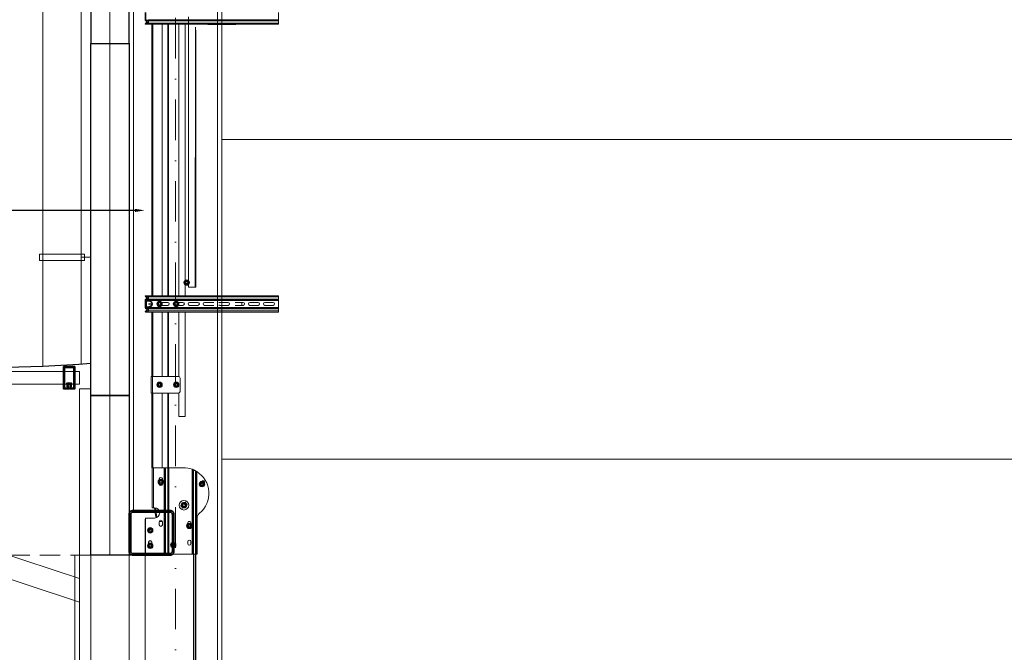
# Model space of a CAD drawing. Header units: millimetres. Extents: x 16720 to 74016, y 25810 to 81213.
# Tile 174 of 256: x 32298 to 32606, y 42522 to 42720. Entities that reach past the tile are written whole.
import ezdxf
from ezdxf import colors
from ezdxf.entities.mleader import LeaderData, LeaderLine
from ezdxf.math import Vec2, Vec3

# ---------------------------------------------------------------- set-up
doc = ezdxf.new("R2010")
doc.units = ezdxf.units.MM
doc.linetypes.add('DASHDOTX2', pattern=[50.8, 25.4, -12.7, 0, -12.7])
doc.linetypes.add('DASHED2', pattern=[9.525, 6.35, -3.175])
for name, color, linetype, lineweight in [('1', 7, 'Continuous', 9), ('_CIENKIE', 35, 'Continuous', 5), ('_IZOLACJA TERM.', 94, 'BATTING', 9), ('_OPISY', 110, 'Continuous', 9), ('_OŚ', 165, 'DASHDOTX2', 9), ('_PŁYTA WARSTWOWA', 70, 'Continuous', 25), ('_STAL', 113, 'Continuous', 35), ('_STAL WIDOK', 113, 'Continuous', 9), ('_STOLARKA', 150, 'Continuous', 18), ('_WIDOKOWE', 252, 'Continuous', 9), ('_WYMIAR', 151, 'Continuous', 9), ('_WYPOSAŻENIE', 157, 'Continuous', 5), ('_ŚREDNIE', 90, 'Continuous', 25)]:
    doc.layers.add(name, color=color, linetype=linetype, lineweight=lineweight)
doc.styles.add('ROMANS', font='romans.shx', dxfattribs={"width": 0.8, "height": 17})
doc.styles.add('ROMANS 50', font='romans.shx', dxfattribs={"width": 0.7, "height": 10})
doc.linetypes.add('BATTING', pattern='A,0.00254,-2.54,[134,ltypeshp.shx,S=2.54,R=0,X=-2.54,Y=0],-5.08,[134,ltypeshp.shx,S=2.54,R=180,X=2.54,Y=0],-2.54', length=10.16254)
doc.dimstyles.new('DOM w 50', dxfattribs={"dimscale": 3, "dimtxt": 10, "dimasz": 0.3, "dimexe": 1.25, "dimexo": 2, "dimgap": 1, "dimtad": 1, "dimdec": 0, "dimtxsty": 'ROMANS 50', "dimblk1": 'wymgreg', "dimblk2": 'wymgregII', "dimsah": 1, "dimcen": 2.5, "dimdle": 1, "dimse1": 1, "dimse2": 1, "dimclre": 254, "dimadec": 0, "dimazin": 0, "dimtfac": 1, "dimtdec": 0, "dimtix": 1, "dimtmove": 1, "dimatfit": 3, "dimfxl": 1.25, "dimarcsym": 0})

# ---------------------------------------------------------------- blocks, each defined once
blk = doc.blocks.new('brama bokiem')
at = {"layer": '_STOLARKA'}
blk.add_lwpolyline([(0, -5), (0, 0), (-280, 0), (-280, -5)], close=True, dxfattribs=at)
at = {"layer": '_WYPOSAŻENIE'}
for p, q in [((-447.49, -5), (-449.72, -5)), ((-449.72, -5.2), (-447.49, -5.2)), ((-447.34, -5.27), (-447.09, -5.55)), ((-447.34, -46.7), (-447.34, -5.92)), ((-446.94, -5.42), (-447.19, -5.13)), ((-447.1, -5.54), (-447.1, -5.54)), ((-447.09, -6.05), (-447.09, -46.7)), ((-447.09, -6.05), (-446.42, -6.05)), ((-446.2, -5), (-446.57, -5.42)), ((-446.57, -5.42), (-446.57, -5.42)), ((-446.42, -5.55), (-446.05, -5.14)), ((-446.42, -6.05), (-446.42, -5.98)), ((-446.42, -46.7), (-446.42, -6.05)), ((-446.05, -5.14), (-446.2, -5)), ((-446.06, -5.79), (-446.05, -5.87)), ((-446.05, -5.75), (-446.05, -5.79)), ((-446.05, -5.87), (-446.05, -46.7)), ((-361.16, -5.75), (-361.15, -5.79)), ((-361.01, -5), (-361.15, -5.14)), ((-361.15, -5.14), (-360.79, -5.55)), ((-361.15, -5.79), (-361.15, -46.7)), ((-360.64, -5.42), (-361.01, -5)), ((-360.79, -5.98), (-360.79, -6.05)), ((-360.79, -6.05), (-360.79, -46.7)), ((-360.79, -6.05), (-360.12, -6.05)), ((-360.02, -5.13), (-360.27, -5.42)), ((-360.12, -5.55), (-359.87, -5.27)), ((-360.12, -46.7), (-360.12, -6.05)), ((-360.11, -5.54), (-360.11, -5.54)), ((-359.87, -5.92), (-359.87, -46.7)), ((-357.49, -5), (-359.72, -5)), ((-359.72, -5.2), (-357.49, -5.2)), ((-359.54, -5.32), (-359.54, -5.2)), ((-359.54, -5.32), (-357.66, -5.32)), ((-359.53, -5.33), (-359.54, -5.32)), ((-359.53, -5.33), (-357.68, -5.33)), ((-359.35, -5.42), (-359.32, -5.42)), ((-359.32, -5.42), (-359.02, -5.42)), ((-359.02, -5.42), (-358.98, -5.42)), ((-358.98, -5.42), (-358.98, -5.42)), ((-358.98, -5.42), (-358.9, -5.42)), ((-358.9, -5.42), (-358.3, -5.42)), ((-358.65, -7.14), (-358.65, -6.02)), ((-358.55, -6.02), (-358.55, -7.14)), ((-358.3, -5.42), (-358.23, -5.42)), ((-358.23, -5.42), (-358.23, -5.42)), ((-358.23, -5.42), (-358.19, -5.42)), ((-358.19, -5.42), (-357.89, -5.42)), ((-357.89, -5.42), (-357.85, -5.42)), ((-357.66, -5.32), (-357.68, -5.33)), ((-357.66, -5.2), (-357.66, -5.32)), ((-357.34, -5.27), (-357.09, -5.55)), ((-357.34, -46.7), (-357.34, -5.92)), ((-356.94, -5.42), (-357.19, -5.13)), ((-357.1, -5.54), (-357.1, -5.54)), ((-357.09, -6.05), (-357.09, -46.7)), ((-357.09, -6.05), (-356.42, -6.05)), ((-356.2, -5), (-356.57, -5.42)), ((-356.57, -5.42), (-356.57, -5.42)), ((-356.42, -5.55), (-356.05, -5.14)), ((-356.42, -6.05), (-356.42, -5.98)), ((-356.42, -46.7), (-356.42, -6.05)), ((-356.05, -5.14), (-356.2, -5)), ((-356.06, -5.79), (-356.05, -5.87)), ((-356.05, -5.75), (-356.05, -5.79)), ((-356.05, -5.87), (-356.05, -46.7)), ((-291.65, -5.27), (-291.65, -7.95)), ((-280.55, -5.07), (-291.45, -5.07)), ((-291.25, -5), (-291.11, -5)), ((-291.25, -5.07), (-291.25, -5)), ((-291.11, -5), (-290.55, -5)), ((-291.11, -5.07), (-291.11, -5)), ((-280.25, -5), (-290.55, -5)), ((-290.55, -5.07), (-290.55, -5)), ((-288.36, -6.27), (-288.18, -5.95)), ((-288.18, -5.95), (-287.8, -5.95)), ((-287.8, -5.95), (-287.43, -5.95)), ((-287.43, -5.95), (-287.24, -6.27)), ((-284.1, -6.1), (-283.64, -6.1)), ((-283.51, -6.27), (-283.33, -5.95)), ((-283.33, -5.95), (-282.95, -5.95)), ((-282.95, -5.95), (-282.58, -5.95)), ((-282.58, -5.95), (-282.39, -6.27)), ((-280.35, -5.27), (-280.35, -10.97)), ((-280, -5), (-280.25, -5)), ((-447.59, -6.2), (-447.49, -6.2)), ((-447.49, -6.2), (-447.49, -46.7)), ((-361.18, -7.1), (-446.08, -7.1)), ((-446.08, -7.4), (-361.18, -7.4)), ((-359.72, -6.2), (-359.62, -6.2)), ((-359.72, -46.7), (-359.72, -6.2)), ((-359.62, -6.2), (-359.43, -6.17)), ((-359.36, -9.5), (-359.17, -9.17)), ((-359.17, -9.17), (-358.98, -8.85)), ((-358.98, -8.85), (-358.6, -8.85)), ((-358.42, -8.9), (-358.84, -8.9)), ((-358.55, -7.14), (-358.65, -7.14)), ((-358.65, -7.14), (-358.65, -7.28)), ((-358.65, -7.28), (-358.55, -7.28)), ((-358.6, -8.85), (-358.23, -8.85)), ((-358.55, -7.14), (-358.55, -7.28)), ((-358.23, -8.85), (-358.04, -9.17)), ((-358.04, -9.17), (-357.85, -9.5)), ((-357.78, -6.17), (-357.59, -6.2)), ((-357.59, -6.2), (-357.49, -6.2)), ((-357.49, -6.2), (-357.49, -46.7)), ((-335.91, -7.1), (-356.08, -7.1)), ((-356.08, -7.4), (-335.91, -7.4)), ((-335.91, -6.9), (-335.91, -7.25)), ((-330.71, -6.9), (-335.91, -6.9)), ((-335.91, -7.25), (-335.91, -15.4)), ((-330.71, -7.25), (-335.91, -7.25)), ((-334.06, -9.5), (-333.87, -9.17)), ((-333.87, -9.17), (-333.68, -8.85)), ((-333.68, -8.85), (-333.31, -8.85)), ((-333.31, -8.85), (-332.93, -8.85)), ((-332.93, -8.85), (-332.74, -9.17)), ((-332.74, -9.17), (-332.56, -9.5)), ((-330.71, -6.9), (-330.71, -7.25)), ((-307.35, -7.1), (-330.71, -7.1)), ((-330.71, -7.25), (-330.71, -15.4)), ((-330.71, -7.4), (-307.35, -7.4)), ((-307.35, -7.2), (-307.35, -7.65)), ((-294.85, -7.2), (-307.35, -7.2)), ((-307.35, -7.65), (-294.85, -7.65)), ((-307.35, -7.65), (-307.35, -10.97)), ((-294.85, -7.65), (-294.85, -7.2)), ((-294.85, -7.65), (-294.85, -7.95)), ((-288.55, -6.6), (-288.36, -6.27)), ((-288.36, -6.92), (-288.55, -6.6)), ((-288.18, -7.25), (-288.36, -6.92)), ((-287.8, -7.25), (-288.18, -7.25)), ((-287.43, -7.25), (-287.8, -7.25)), ((-287.24, -6.92), (-287.43, -7.25)), ((-287.24, -6.27), (-287.05, -6.6)), ((-287.05, -6.6), (-287.24, -6.92)), ((-283.64, -7.1), (-284.1, -7.1)), ((-283.7, -6.6), (-283.51, -6.27)), ((-283.51, -6.92), (-283.7, -6.6)), ((-283.33, -7.25), (-283.51, -6.92)), ((-282.95, -7.25), (-283.33, -7.25)), ((-282.58, -7.25), (-282.95, -7.25)), ((-282.39, -6.92), (-282.58, -7.25)), ((-282.39, -6.27), (-282.2, -6.6)), ((-282.2, -6.6), (-282.39, -6.92)), ((-361.18, -10.35), (-446.08, -10.35)), ((-361.18, -12.13), (-446.08, -12.13)), ((-446.08, -12.3), (-361.18, -12.3)), ((-359.17, -9.82), (-359.36, -9.5)), ((-358.98, -10.15), (-359.17, -9.82)), ((-359.05, -12.1), (-359.05, -9.5)), ((-358.6, -10.15), (-358.98, -10.15)), ((-358.23, -10.15), (-358.6, -10.15)), ((-358.04, -9.82), (-358.23, -10.15)), ((-358.15, -9.5), (-358.15, -12.1)), ((-357.85, -9.5), (-358.04, -9.82)), ((-335.91, -10.35), (-356.08, -10.35)), ((-335.91, -12.13), (-356.08, -12.13)), ((-356.08, -12.3), (-335.91, -12.3)), ((-333.87, -9.82), (-334.06, -9.5)), ((-333.68, -10.15), (-333.87, -9.82)), ((-333.31, -10.15), (-333.68, -10.15)), ((-332.93, -10.15), (-333.31, -10.15)), ((-332.74, -9.82), (-332.93, -10.15)), ((-332.56, -9.5), (-332.74, -9.82)), ((-307.35, -10.35), (-330.71, -10.35)), ((-307.35, -12.13), (-330.71, -12.13)), ((-330.71, -12.3), (-323.28, -12.3)), ((-323.28, -12.3), (-307.35, -12.3)), ((-280.35, -10.97), (-307.35, -10.97)), ((-307.35, -10.97), (-307.35, -11.11)), ((-307.35, -11.11), (-307.35, -11.36)), ((-280.35, -11.11), (-307.35, -11.11)), ((-307.35, -11.36), (-307.35, -12.04)), ((-280.35, -11.36), (-307.35, -11.36)), ((-307.35, -12.04), (-307.35, -12.29)), ((-280.35, -12.04), (-307.35, -12.04)), ((-307.35, -12.29), (-307.35, -12.43)), ((-280.35, -12.29), (-307.35, -12.29)), ((-303.62, -9.4), (-303.85, -9.4)), ((-303.85, -10.4), (-303.62, -10.4)), ((-303.68, -9.9), (-303.5, -9.57)), ((-303.5, -10.23), (-303.68, -9.9)), ((-303.5, -9.57), (-303.31, -9.25)), ((-303.31, -10.55), (-303.5, -10.23)), ((-303.31, -9.25), (-302.93, -9.25)), ((-302.93, -10.55), (-303.31, -10.55)), ((-302.93, -9.25), (-302.56, -9.25)), ((-302.56, -10.55), (-302.93, -10.55)), ((-302.56, -9.25), (-302.37, -9.57)), ((-302.37, -10.23), (-302.56, -10.55)), ((-302.37, -9.57), (-302.18, -9.9)), ((-302.18, -9.9), (-302.37, -10.23)), ((-290.55, -10.4), (-290.55, -9.41)), ((-290.48, -9.41), (-289.53, -9.41)), ((-289.53, -10.41), (-290.48, -10.41)), ((-280.35, -10.97), (-280.35, -11.11)), ((-280.35, -11.11), (-280.35, -11.36)), ((-280.35, -11.36), (-280.35, -12.04)), ((-280.35, -12.04), (-280.35, -12.29)), ((-280.35, -12.29), (-280.35, -12.43)), ((-359.36, -14.7), (-359.17, -14.37)), ((-359.17, -15.02), (-359.36, -14.7)), ((-359.17, -14.37), (-358.98, -14.05)), ((-358.98, -15.35), (-359.17, -15.02)), ((-359.05, -16.8), (-359.05, -14.2)), ((-358.98, -14.05), (-358.6, -14.05)), ((-358.6, -15.35), (-358.98, -15.35)), ((-358.6, -14.05), (-358.23, -14.05)), ((-358.23, -15.35), (-358.6, -15.35)), ((-358.23, -14.05), (-358.04, -14.37)), ((-358.04, -15.02), (-358.23, -15.35)), ((-358.15, -14.2), (-358.15, -16.8)), ((-358.04, -14.37), (-357.85, -14.7)), ((-357.85, -14.7), (-358.04, -15.02)), ((-334.06, -14.7), (-333.87, -14.37)), ((-333.87, -15.02), (-334.06, -14.7)), ((-333.87, -14.37), (-333.68, -14.05)), ((-333.68, -15.35), (-333.87, -15.02)), ((-333.68, -14.05), (-333.31, -14.05)), ((-333.31, -15.35), (-333.68, -15.35)), ((-333.31, -14.05), (-332.93, -14.05)), ((-332.93, -15.35), (-333.31, -15.35)), ((-332.93, -14.05), (-332.74, -14.37)), ((-332.74, -15.02), (-332.93, -15.35)), ((-332.74, -14.37), (-332.56, -14.7)), ((-332.56, -14.7), (-332.74, -15.02)), ((-307.35, -12.43), (-307.35, -16.95)), ((-280.35, -12.43), (-307.35, -12.43)), ((-283.96, -13.78), (-283.77, -13.45)), ((-283.77, -14.1), (-283.96, -13.78)), ((-283.77, -13.45), (-283.58, -13.13)), ((-283.58, -14.43), (-283.77, -14.1)), ((-283.58, -13.13), (-283.21, -13.13)), ((-283.21, -14.43), (-283.58, -14.43)), ((-283.21, -13.13), (-282.83, -13.13)), ((-282.83, -14.43), (-283.21, -14.43)), ((-282.83, -13.13), (-282.64, -13.45)), ((-282.64, -14.1), (-282.83, -14.43)), ((-282.64, -13.45), (-282.45, -13.78)), ((-282.45, -13.78), (-282.64, -14.1)), ((-280.35, -12.43), (-280.35, -19.67)), ((-446.08, -15.55), (-361.18, -15.55)), ((-446.08, -17.5), (-361.18, -17.5)), ((-365.97, -18.26), (-365.91, -17.89)), ((-365.68, -18.5), (-365.97, -18.26)), ((-365.91, -17.89), (-365.85, -17.52)), ((-365.85, -17.52), (-365.5, -17.38)), ((-365.5, -17.38), (-365.15, -17.25)), ((-365.15, -17.25), (-364.86, -17.49)), ((-364.86, -17.49), (-364.57, -17.73)), ((-364.63, -18.1), (-364.69, -18.47)), ((-364.57, -17.73), (-364.63, -18.1)), ((-359.08, -15.5), (-359.08, -15.4)), ((-358.18, -15.44), (-358.18, -15.5)), ((-356.08, -15.55), (-335.88, -15.55)), ((-356.08, -17.5), (-323.4, -17.5)), ((-331.21, -15.9), (-335.41, -15.9)), ((-330.73, -15.55), (-323.35, -15.55)), ((-323.4, -17.5), (-323.35, -15.55)), ((-296.57, -17.46), (-296.49, -16.98)), ((-296.19, -17.77), (-296.57, -17.46)), ((-296.49, -16.98), (-296.41, -16.49)), ((-296.41, -16.49), (-295.95, -16.32)), ((-295.81, -18.09), (-296.19, -17.77)), ((-295.95, -16.32), (-295.49, -16.15)), ((-295.35, -17.92), (-295.81, -18.09)), ((-295.49, -16.15), (-295.11, -16.46)), ((-294.89, -17.74), (-295.35, -17.92)), ((-295.11, -16.46), (-294.73, -16.78)), ((-294.81, -17.26), (-294.89, -17.74)), ((-294.73, -16.78), (-294.81, -17.26)), ((-290.1, -18.3), (-289.89, -18.3)), ((-289.76, -18.48), (-289.58, -18.15)), ((-289.58, -18.15), (-289.2, -18.15)), ((-289.2, -18.15), (-288.83, -18.15)), ((-288.83, -18.15), (-288.64, -18.48)), ((-283.66, -18.3), (-284.26, -18.3)), ((-448.37, -18.53), (-363.83, -18.53)), ((-445.16, -20.69), (-363.83, -20.68)), ((-444.17, -20.83), (-363.83, -20.81)), ((-365.39, -18.73), (-365.68, -18.5)), ((-365.04, -18.6), (-365.39, -18.73)), ((-364.69, -18.47), (-365.04, -18.6)), ((-363.83, -20.85), (-363.83, -18.53)), ((-359.05, -21.5), (-359.05, -18.9)), ((-358.15, -18.9), (-358.15, -21.5)), ((-280.35, -19.67), (-306.87, -19.67)), ((-306.78, -19.77), (-306.78, -19.92)), ((-280.35, -19.81), (-306.74, -19.81)), ((-306.74, -19.81), (-306.74, -20.01)), ((-280.35, -20.06), (-306.63, -20.06)), ((-306.63, -20.06), (-306.63, -20.26)), ((-306.61, -20.18), (-306.61, -20.31)), ((-280.35, -20.74), (-306.4, -20.74)), ((-280.35, -20.99), (-306.25, -20.99)), ((-280.35, -21.13), (-306.17, -21.13)), ((-291.58, -21.25), (-280.35, -21.25)), ((-290.55, -19.02), (-290.55, -18.58)), ((-289.89, -19.3), (-290.1, -19.3)), ((-289.95, -18.8), (-289.76, -18.48)), ((-289.76, -19.12), (-289.95, -18.8)), ((-289.58, -19.45), (-289.76, -19.12)), ((-289.2, -19.45), (-289.58, -19.45)), ((-288.83, -19.45), (-289.2, -19.45)), ((-288.64, -19.12), (-288.83, -19.45)), ((-288.64, -18.48), (-288.45, -18.8)), ((-288.45, -18.8), (-288.64, -19.12)), ((-284.26, -19.3), (-283.66, -19.3)), ((-280.35, -19.67), (-280.35, -19.81)), ((-280.35, -19.81), (-280.35, -20.06)), ((-280.35, -20.06), (-280.35, -20.74)), ((0, -20.11), (-280.35, -20.11)), ((0, -20.68), (-280.35, -20.68)), ((-280.35, -20.74), (-280.35, -20.99)), ((0, -20.81), (-280.35, -20.81)), ((-280.35, -20.85), (0, -20.85)), ((-280.35, -20.99), (-280.35, -21.13)), ((-280.35, -21.13), (-280.35, -21.25)), ((-445.98, -24.6), (-446.05, -24.6)), ((-445.98, -24.6), (-445.98, -24.95)), ((-361.18, -24.6), (-361.18, -24.95)), ((-361.15, -24.6), (-361.18, -24.6)), ((-359.05, -26.5), (-359.05, -23.6)), ((-358.15, -23.6), (-358.15, -26.46)), ((-355.98, -24.6), (-356.05, -24.6)), ((-355.98, -24.6), (-355.98, -24.95)), ((-303.01, -22.77), (-302.82, -22.45)), ((-302.82, -23.1), (-303.01, -22.77)), ((-302.82, -22.45), (-302.63, -22.12)), ((-302.63, -23.42), (-302.82, -23.1)), ((-302.63, -22.12), (-302.26, -22.12)), ((-302.26, -23.42), (-302.63, -23.42)), ((-302.26, -22.12), (-301.88, -22.12)), ((-301.88, -23.42), (-302.26, -23.42)), ((-301.88, -22.12), (-301.69, -22.45)), ((-301.69, -23.1), (-301.88, -23.42)), ((-301.69, -22.45), (-301.51, -22.77)), ((-301.51, -22.77), (-301.69, -23.1)), ((-293.19, -22.06), (-293.19, -22.05)), ((-445.98, -24.95), (-446.05, -24.95)), ((-445.98, -24.95), (-445.98, -33.1)), ((-361.18, -24.95), (-361.18, -33.1)), ((-361.15, -24.95), (-361.18, -24.95)), ((-355.98, -24.95), (-356.05, -24.95)), ((-355.98, -24.95), (-355.98, -33.1)), ((-359.05, -30.9), (-359.05, -28.3)), ((-358.15, -28.3), (-358.15, -30.9)), ((-359.05, -35.6), (-359.05, -33.1)), ((-358.15, -33.14), (-358.15, -35.6)), ((-359.04, -35.2), (-358.17, -35.2)), ((-359.05, -40.3), (-359.05, -37.7)), ((-358.15, -37.7), (-358.15, -40.3)), ((-359.05, -45), (-359.05, -42.4)), ((-358.15, -42.4), (-358.15, -45)), ((-449.72, -46.7), (-447.49, -46.7)), ((-447.49, -46.7), (-447.34, -46.7)), ((-447.34, -46.7), (-447.09, -46.7)), ((-447.09, -46.7), (-446.42, -46.7)), ((-446.42, -46.7), (-446.05, -46.7)), ((-361.15, -46.7), (-360.79, -46.7)), ((-360.79, -46.7), (-360.12, -46.7)), ((-360.12, -46.7), (-359.87, -46.7)), ((-359.87, -46.7), (-359.72, -46.7)), ((-359.72, -46.7), (-357.49, -46.7)), ((-357.49, -46.7), (-357.34, -46.7)), ((-357.34, -46.7), (-357.09, -46.7)), ((-357.09, -46.7), (-356.42, -46.7)), ((-356.42, -46.7), (-356.05, -46.7))]:
    blk.add_line(p, q, dxfattribs=at)
for centre, radius in [((-287.8, -6.6), 0.85), ((-287.8, -6.6), 0.79), ((-282.95, -6.6), 0.85), ((-282.95, -6.6), 0.79), ((-358.6, -9.5), 0.85), ((-358.6, -9.5), 0.79), ((-358.6, -9.5), 0.415), ((-358.6, -9.5), 0.3), ((-333.31, -9.5), 0.85), ((-333.31, -9.5), 0.79), ((-333.31, -9.5), 0.415), ((-333.31, -9.5), 0.4), ((-333.31, -9.5), 0.3), ((-302.93, -9.9), 0.85), ((-302.93, -9.9), 0.79), ((-287.8, -6.6), 0.415), ((-287.8, -6.6), 0.4), ((-287.8, -6.6), 0.3), ((-282.95, -6.6), 0.415), ((-282.95, -6.6), 0.4), ((-282.95, -6.6), 0.3), ((-302.93, -9.9), 0.415), ((-302.93, -9.9), 0.3), ((-358.6, -14.7), 0.85), ((-358.6, -14.7), 0.79), ((-358.6, -14.7), 0.415), ((-358.6, -14.7), 0.3), ((-333.31, -14.7), 0.85), ((-333.31, -14.7), 0.79), ((-333.31, -14.7), 0.415), ((-333.31, -14.7), 0.4), ((-333.31, -14.7), 0.3), ((-283.21, -13.78), 0.85), ((-283.21, -13.78), 0.79), ((-283.21, -13.78), 0.415), ((-283.21, -13.78), 0.3), ((-365.27, -17.99), 0.85), ((-365.27, -17.99), 0.79), ((-365.27, -17.99), 0.415), ((-365.27, -17.99), 0.4), ((-365.27, -17.99), 0.3), ((-295.65, -17.12), 1.5), ((-295.65, -17.12), 0.85), ((-295.65, -17.12), 0.75), ((-295.65, -17.12), 0.519), ((-295.65, -17.12), 0.5), ((-295.65, -17.12), 0.4), ((-289.2, -18.8), 0.85), ((-289.2, -18.8), 0.79), ((-289.2, -18.8), 0.415), ((-289.2, -18.8), 0.4), ((-289.2, -18.8), 0.3), ((-302.26, -22.77), 0.85), ((-302.26, -22.77), 0.79), ((-302.26, -22.77), 0.415), ((-302.26, -22.77), 0.3)]:
    blk.add_circle(centre, radius, dxfattribs=at)
for centre, radius, start, end in [((-447.49, -5.4), 0.4, 41.7437, 90), ((-447.49, -5.4), 0.2, 41.7437, 90), ((-452.43, -3.93), 5.44, 335.2841, 339.0042), ((-449.93, -6.58), 2.67, 14.2339, 15.2532), ((-447.14, -5.61), 0.0743, 48.6782, 54.9969), ((-447.53, -6.11), 0.447, 13.6558, 15.2228), ((-447.32, -6.06), 0.23, 2.7165, 13.8626), ((-446.75, -5.25), 0.45, 221.7437, 318.2563), ((-446.75, -5.25), 0.25, 221.7437, 318.2563), ((-448.32, -5.76), 1.92, 353.5634, 6.3957), ((-440.87, -5.47), 5.2, 176.4405, 183.5595), ((-347.97, -5.44), 13.19, 178.6853, 181.3147), ((-358.91, -5.76), 1.89, 173.5165, 186.5239), ((-360.45, -5.25), 0.45, 221.7437, 318.2563), ((-360.45, -5.25), 0.25, 221.7437, 318.2563), ((-359.89, -6.06), 0.23, 166.2123, 177.288), ((-359.68, -6.11), 0.446, 164.7998, 166.4138), ((-359.72, -5.4), 0.4, 90, 138.2563), ((-359.72, -5.4), 0.2, 90, 138.2563), ((-357.28, -6.58), 2.67, 164.7468, 165.7661), ((-354.78, -3.93), 5.44, 200.9958, 204.7159), ((-356.98, -5.71), 2.69, 169.0307, 190.4634), ((-359.32, -5.12), 0.3, 225, 263.4092), ((-357.15, -5.77), 2.32, 169.7736, 189.7219), ((-359.32, -5.12), 0.3, 263.4092, 263.4417), ((-357.89, -5.12), 0.3, 276.6227, 315), ((-357.89, -5.12), 0.3, 276.5583, 276.6227), ((-360.04, -5.77), 2.3, 350.1999, 10.3045), ((-360.39, -5.71), 2.85, 350.1439, 10.362), ((-357.49, -5.4), 0.4, 41.7437, 90), ((-357.49, -5.4), 0.2, 41.7437, 90), ((-362.43, -3.93), 5.44, 335.2841, 339.0042), ((-359.93, -6.58), 2.67, 14.2339, 15.2532), ((-357.14, -5.61), 0.0743, 48.6782, 54.9969), ((-357.53, -6.11), 0.447, 13.6558, 15.2228), ((-357.32, -6.06), 0.23, 2.7165, 13.8626), ((-356.75, -5.25), 0.45, 221.7437, 318.2563), ((-356.75, -5.25), 0.25, 221.7437, 318.2563), ((-358.32, -5.76), 1.92, 353.5634, 6.3957), ((-350.87, -5.47), 5.2, 176.4405, 183.5595), ((-291.45, -5.27), 0.2, 90, 180), ((-287.8, -6.6), 0.65, 90, 150), ((-287.8, -6.6), 0.65, 30, 90), ((-284.1, -6.6), 0.5, 90, 270), ((-282.95, -6.6), 0.65, 90, 150), ((-282.95, -6.6), 0.65, 30, 90), ((-280.55, -5.27), 0.2, 360, 90), ((-358.6, -9.5), 0.65, 150, 210), ((-358.6, -9.5), 0.65, 90, 150), ((-358.6, -9.5), 0.45, 0, 180), ((-358.6, -9.5), 0.65, 30, 90), ((-358.6, -9.5), 0.65, 330, 30), ((-333.31, -9.5), 0.65, 150, 210), ((-333.31, -9.5), 0.65, 90, 150), ((-333.31, -9.5), 0.323, 345, 285), ((-333.31, -9.5), 0.65, 30, 90), ((-333.31, -9.5), 0.65, 330, 30), ((-300.56, -50.7), 43.2, 78.189, 82.403), ((-293.25, -7.95), 1.6, 180, 0), ((-300.56, -50.7), 42.9, 78.2636, 82.3263), ((-287.8, -6.6), 0.65, 150, 210), ((-287.8, -6.6), 0.65, 210, 270), ((-287.8, -6.6), 0.323, 345, 285), ((-287.8, -6.6), 0.65, 270, 330), ((-287.8, -6.6), 0.65, 330, 30), ((-284.95, -6.6), 0.5, 328.2117, 31.7883), ((-282.95, -6.6), 0.65, 150, 210), ((-282.95, -6.6), 0.65, 210, 270), ((-282.95, -6.6), 0.323, 345, 285), ((-282.95, -6.6), 0.65, 270, 330), ((-282.95, -6.6), 0.65, 330, 30), ((-358.6, -9.5), 0.65, 210, 270), ((-358.6, -12.1), 0.45, 180, 0), ((-358.6, -9.5), 0.65, 270, 330), ((-333.31, -9.5), 0.65, 210, 270), ((-333.31, -9.5), 0.65, 270, 330), ((-303.85, -9.9), 0.5, 90, 270), ((-302.93, -9.9), 0.65, 150, 210), ((-302.93, -9.9), 0.65, 90, 150), ((-302.93, -9.9), 0.65, 210, 270), ((-302.93, -9.9), 0.65, 30, 90), ((-302.93, -9.9), 0.65, 270, 330), ((-302.93, -9.9), 0.65, 330, 30), ((-302.35, -9.9), 0.5, 283.14, 76.86), ((-290.48, -9.91), 0.5, 90, 270), ((-289.53, -9.91), 0.5, 270, 90), ((-358.6, -14.7), 0.65, 150, 210), ((-358.6, -14.7), 0.65, 90, 150), ((-358.6, -14.7), 0.65, 210, 270), ((-358.6, -14.2), 0.45, 0, 180), ((-358.6, -14.7), 0.65, 30, 90), ((-358.6, -14.7), 0.65, 270, 330), ((-358.6, -14.7), 0.65, 330, 30), ((-333.31, -14.7), 0.65, 150, 210), ((-333.31, -14.7), 0.65, 90, 150), ((-333.31, -14.7), 0.65, 210, 270), ((-333.31, -14.7), 0.323, 345, 285), ((-333.31, -14.7), 0.65, 30, 90), ((-333.31, -14.7), 0.65, 270, 330), ((-333.31, -14.7), 0.65, 330, 30), ((-283.62, -13.78), 0.5, 135.7498, 224.2502), ((-283.21, -13.78), 0.65, 150, 210), ((-283.21, -13.78), 0.65, 90, 150), ((-283.21, -13.78), 0.65, 210, 270), ((-283.21, -13.78), 0.65, 30, 90), ((-283.21, -13.78), 0.65, 270, 330), ((-283.21, -13.78), 0.65, 330, 30), ((-365.27, -17.99), 0.65, 170.7687, 230.7687), ((-365.27, -17.99), 0.65, 110.7687, 170.7687), ((-365.27, -17.99), 0.324, 73.7626, 13.7626), ((-365.27, -17.99), 0.65, 50.7687, 110.7687), ((-365.27, -17.99), 0.65, 290.7687, 350.7687), ((-365.27, -17.99), 0.65, 350.7687, 50.7687), ((-358.6, -16.8), 0.45, 180, 0), ((-358.6, -18.9), 0.45, 0, 180), ((-335.41, -15.4), 0.5, 180, 270), ((-331.21, -15.4), 0.5, 270, 0), ((-299.35, -16.95), 8, 180, 199.8906), ((-295.65, -17.12), 0.408, 345, 285), ((-290.1, -18.8), 0.5, 90, 270), ((-289.2, -18.8), 0.65, 90, 150), ((-289.2, -18.8), 0.65, 30, 90), ((-284.26, -18.8), 0.5, 90, 270), ((-283.66, -18.8), 0.5, 270, 90), ((-365.27, -17.99), 0.65, 230.7687, 290.7687), ((-358.6, -21.5), 0.45, 180, 0), ((-304.82, -17.81), 2.77, 222.1676, 225.0205), ((-299.35, -16.95), 8, 199.8906, 201.8066), ((-304.68, -17.68), 2.96, 225.0118, 225.9964), ((-299.34, -16.94), 8.02, 201.8073, 202.4952), ((-299.35, -16.75), 8, 202.4959, 204.4748), ((-299.35, -16.95), 8, 202.4959, 204.4748), ((-267.71, -12.97), 39.56, 190.3194, 190.4907), ((-299.32, -16.94), 8.03, 204.4755, 204.8407), ((-268.39, -13.1), 38.86, 190.4899, 190.8242), ((-299.4, -16.97), 7.95, 204.8395, 205.5497), ((-299.34, -16.95), 8.01, 205.5479, 208.27), ((-299.35, -16.95), 8, 208.271, 210.3524), ((-299.35, -16.95), 8, 210.3524, 211.485), ((-299.35, -16.95), 8, 211.485, 320.9499), ((-291.58, -23.25), 2, 90, 140.9499), ((-289.2, -18.8), 0.65, 150, 210), ((-289.2, -18.8), 0.65, 210, 270), ((-289.2, -18.8), 0.323, 345, 285), ((-289.2, -18.8), 0.65, 270, 330), ((-289.2, -18.8), 0.65, 330, 30), ((-358.6, -23.6), 0.45, 0, 180), ((-302.82, -23.09), 0.5, 124.0292, 294.4702), ((-323.28, -48.4), 32.45, 51.4751, 51.9149), ((-302.26, -22.77), 0.65, 150, 210), ((-302.26, -22.77), 0.65, 90, 150), ((-302.26, -22.77), 0.65, 210, 270), ((-302.26, -22.77), 0.65, 30, 90), ((-302.26, -22.77), 0.65, 270, 330), ((-302.26, -22.77), 0.65, 330, 30), ((-301.96, -22.59), 0.5, 21.343, 41.4062), ((-358.6, -28.3), 0.45, 134.5064, 180), ((-358.6, -28.3), 0.45, 360, 42.8892), ((-446.48, -33.1), 0.5, 328.2117, 0), ((-360.68, -33.1), 0.5, 180, 198.1949), ((-358.6, -30.9), 0.45, 180, 0), ((-356.48, -33.1), 0.5, 328.2117, 0), ((-358.6, -35.6), 0.45, 180, 0), ((-358.6, -37.7), 0.45, 0, 180), ((-358.6, -40.3), 0.45, 180, 0), ((-358.6, -42.4), 0.45, 0, 180), ((-358.6, -45), 0.45, 180, 0)]:
    blk.add_arc(centre, radius, start, end, dxfattribs=at)
at = {"layer": '_WYPOSAŻENIE', "extrusion": (0, 0, -1)}
for centre, major_axis, ratio, start_param, end_param in [((-446.76, -5.25), (-0.336, 0.3), 0.998069, 3.141593, 4.844353), ((-446.76, -5.98), (-0.45, -0.019), 0.046344, 3.871117, 5.573878), ((-360.45, -5.25), (-0.336, -0.3), 0.998088, 4.580646, 6.283185), ((-360.45, -5.98), (-0.45, 0.019), 0.046117, 3.85113, 5.55367), ((-359.62, -5.4), (0, 0.2), 0.981312, 0, 0.390034), ((-357.59, -5.4), (0, -0.2), 0.981312, 2.751559, 3.141593), ((-356.76, -5.25), (-0.336, 0.3), 0.998069, 3.141593, 4.844353), ((-356.76, -5.98), (-0.45, -0.019), 0.046344, 3.871117, 5.573878), ((-358.65, -5.85), (0, -1.44), 0.696579, 0, 1.321299), ((-358.65, -5.85), (0, -1.3), 0.617154, 0, 1.321299), ((-358.55, -5.85), (0, 1.3), 0.617154, 1.820294, 3.141593), ((-358.55, -5.85), (0, 1.44), 0.696579, 1.820294, 3.141593)]:
    blk.add_ellipse(centre, major_axis=major_axis, ratio=ratio, start_param=start_param, end_param=end_param, dxfattribs=at)
at = {"layer": '_WYPOSAŻENIE'}
for points, knots in [([(-447.35, -5.25), (-447.34, -5.28), (-447.33, -5.31), (-447.31, -5.37), (-447.31, -5.39), (-447.31, -5.44), (-447.3, -5.47), (-447.3, -5.52), (-447.31, -5.55), (-447.31, -5.61), (-447.31, -5.64), (-447.32, -5.7), (-447.33, -5.74), (-447.34, -5.8), (-447.35, -5.84), (-447.35, -5.87)], [0, 0, 0, 0, 0.25, 0.25, 0.375, 0.375, 0.5, 0.5, 0.625, 0.625, 0.75, 0.75, 0.875, 0.875, 1, 1, 1, 1]), ([(-447.34, -5.92), (-447.27, -5.96), (-447.2, -6), (-447.12, -6.04), (-447.11, -6.05), (-447.1, -6.05), (-447.09, -6.05)], [0, 0, 0, 0, 0.887433, 0.887433, 0.887433, 1, 1, 1, 1]), ([(-447.1, -5.54), (-447.1, -5.54), (-447.1, -5.54), (-447.11, -5.54), (-447.11, -5.54), (-447.11, -5.55), (-447.12, -5.56), (-447.12, -5.58), (-447.12, -5.59), (-447.12, -5.62), (-447.13, -5.64), (-447.13, -5.69), (-447.12, -5.71), (-447.12, -5.76), (-447.12, -5.79), (-447.12, -5.83), (-447.12, -5.85), (-447.11, -5.88), (-447.11, -5.89), (-447.11, -5.92), (-447.11, -5.93), (-447.1, -5.96), (-447.1, -5.98), (-447.1, -6)], [0, 0, 0, 0, 0.0625, 0.0625, 0.125, 0.125, 0.25, 0.25, 0.375, 0.375, 0.5, 0.5, 0.625, 0.625, 0.75, 0.75, 0.8125, 0.8125, 0.875, 0.875, 0.9375, 0.9375, 1, 1, 1, 1]), ([(-446.42, -5.98), (-446.35, -5.96), (-446.28, -5.94), (-446.22, -5.9), (-446.17, -5.86), (-446.11, -5.83), (-446.06, -5.79)], [0, 0, 0, 0, 0.516729, 0.516729, 0.516729, 1, 1, 1, 1]), ([(-361.15, -5.79), (-361.1, -5.82), (-361.04, -5.86), (-360.99, -5.9), (-360.93, -5.94), (-360.86, -5.96), (-360.79, -5.98)], [0, 0, 0, 0, 0.486153, 0.486153, 0.486153, 1, 1, 1, 1]), ([(-360.12, -6.05), (-360.11, -6.05), (-360.1, -6.05), (-360.09, -6.04), (-360.01, -6), (-359.94, -5.96), (-359.87, -5.92)], [0, 0, 0, 0, 0.112567, 0.112567, 0.112567, 1, 1, 1, 1]), ([(-360.11, -6), (-360.11, -5.98), (-360.1, -5.97), (-360.1, -5.93), (-360.1, -5.92), (-360.09, -5.88), (-360.09, -5.85), (-360.09, -5.79), (-360.09, -5.76), (-360.08, -5.71), (-360.08, -5.69), (-360.08, -5.64), (-360.08, -5.62), (-360.09, -5.59), (-360.09, -5.58), (-360.09, -5.56), (-360.09, -5.56), (-360.09, -5.55), (-360.1, -5.55), (-360.1, -5.54), (-360.1, -5.54), (-360.1, -5.54), (-360.11, -5.54), (-360.11, -5.54)], [0, 0, 0, 0, 0.0625, 0.0625, 0.125, 0.125, 0.25, 0.25, 0.375, 0.375, 0.5, 0.5, 0.625, 0.625, 0.75, 0.75, 0.8125, 0.8125, 0.875, 0.875, 0.9375, 0.9375, 1, 1, 1, 1]), ([(-359.85, -5.87), (-359.87, -5.8), (-359.88, -5.74), (-359.9, -5.64), (-359.9, -5.61), (-359.9, -5.55), (-359.9, -5.52), (-359.9, -5.47), (-359.9, -5.44), (-359.9, -5.39), (-359.9, -5.37), (-359.89, -5.33), (-359.88, -5.31), (-359.87, -5.28), (-359.86, -5.27), (-359.85, -5.25)], [0, 0, 0, 0, 0.25, 0.25, 0.375, 0.375, 0.5, 0.5, 0.625, 0.625, 0.75, 0.75, 0.875, 0.875, 1, 1, 1, 1]), ([(-357.35, -5.25), (-357.34, -5.28), (-357.33, -5.31), (-357.31, -5.37), (-357.31, -5.39), (-357.31, -5.44), (-357.3, -5.47), (-357.3, -5.52), (-357.31, -5.55), (-357.31, -5.61), (-357.31, -5.64), (-357.32, -5.7), (-357.33, -5.74), (-357.34, -5.8), (-357.35, -5.84), (-357.35, -5.87)], [0, 0, 0, 0, 0.25, 0.25, 0.375, 0.375, 0.5, 0.5, 0.625, 0.625, 0.75, 0.75, 0.875, 0.875, 1, 1, 1, 1]), ([(-357.34, -5.92), (-357.27, -5.96), (-357.2, -6), (-357.12, -6.04), (-357.11, -6.05), (-357.1, -6.05), (-357.09, -6.05)], [0, 0, 0, 0, 0.887433, 0.887433, 0.887433, 1, 1, 1, 1]), ([(-357.1, -5.54), (-357.1, -5.54), (-357.1, -5.54), (-357.11, -5.54), (-357.11, -5.54), (-357.11, -5.55), (-357.12, -5.56), (-357.12, -5.58), (-357.12, -5.59), (-357.12, -5.62), (-357.13, -5.64), (-357.13, -5.69), (-357.12, -5.71), (-357.12, -5.76), (-357.12, -5.79), (-357.12, -5.83), (-357.12, -5.85), (-357.11, -5.88), (-357.11, -5.89), (-357.11, -5.92), (-357.11, -5.93), (-357.1, -5.96), (-357.1, -5.98), (-357.1, -6)], [0, 0, 0, 0, 0.0625, 0.0625, 0.125, 0.125, 0.25, 0.25, 0.375, 0.375, 0.5, 0.5, 0.625, 0.625, 0.75, 0.75, 0.8125, 0.8125, 0.875, 0.875, 0.9375, 0.9375, 1, 1, 1, 1]), ([(-356.42, -5.98), (-356.35, -5.96), (-356.28, -5.94), (-356.22, -5.9), (-356.17, -5.86), (-356.11, -5.83), (-356.06, -5.79)], [0, 0, 0, 0, 0.516729, 0.516729, 0.516729, 1, 1, 1, 1])]:
    blk.add_open_spline(points, degree=3, knots=knots, dxfattribs=at)
blk = doc.blocks.new('wymgreg')
at = {"layer": '1'}
for p, q in [((0, 5.67), (0, -5.67)), ((0, 0), (4.95, 4.95)), ((0, 0), (-4.95, -4.95)), ((4.77, 0), (-3.89, 0))]:
    blk.add_line(p, q, dxfattribs=at)
blk = doc.blocks.new('wymgregII')
at = {"layer": '1', "rotation": 180}
blk.add_blockref('wymgreg', (0, 0), dxfattribs=at)
blk = doc.blocks.new('*D6474')
at = {"layer": '_WYMIAR', "color": 0, "lineweight": -2}
blk.add_line((32032.58, 42148.67), (32032.58, 43520.25), dxfattribs=at)
at = {"layer": 'Defpoints', "color": 0}
for p in [(32032.58, 43521.15), (33746.71, 43521.15), (32311.71, 42147.77)]:
    blk.add_point(p, dxfattribs=at)
at = {"layer": '_WYMIAR', "color": 0, "linetype": 'ByBlock', "lineweight": -2, "xscale": 0.8999999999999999, "yscale": 0.8999999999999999, "zscale": 0.8999999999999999}
for name, p, rotation in [('wymgregII', (32032.58, 43521.15), 90), ('wymgreg', (32032.58, 42147.77), 270)]:
    blk.add_blockref(name, p, dxfattribs=dict(at, rotation=rotation))
at = {"layer": '_WYMIAR', "color": 0, "insert": (32024.58, 42834.46), "char_height": 10, "attachment_point": 5, "rotation": 90, "style": 'ROMANS 50'}
blk.add_mtext('1373', dxfattribs=at)
blk = doc.blocks.new('*D6478')
at = {"layer": '_WYMIAR', "color": 0, "lineweight": -2}
blk.add_line((32050.06, 42273.65), (32050.06, 43263.42), dxfattribs=at)
at = {"layer": 'Defpoints', "color": 0}
for p in [(32050.06, 43264.32), (32290.13, 43264.32), (32313.58, 42272.75)]:
    blk.add_point(p, dxfattribs=at)
at = {"layer": '_WYMIAR', "color": 0, "linetype": 'ByBlock', "lineweight": -2, "xscale": 0.8999999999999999, "yscale": 0.8999999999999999, "zscale": 0.8999999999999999}
for name, p, rotation in [('wymgregII', (32050.06, 43264.32), 90), ('wymgreg', (32050.06, 42272.75), 270)]:
    blk.add_blockref(name, p, dxfattribs=dict(at, rotation=rotation))
at = {"layer": '_WYMIAR', "color": 0, "insert": (32042.06, 42768.53), "char_height": 10, "attachment_point": 5, "rotation": 90, "style": 'ROMANS 50'}
blk.add_mtext('992', dxfattribs=at)
blk = doc.blocks.new('*D6658')
at = {"layer": '_WYMIAR', "color": 0, "lineweight": -2}
blk.add_line((32013.42, 42271.65), (32013.42, 43263.42), dxfattribs=at)
at = {"layer": 'Defpoints', "color": 0}
for p in [(32013.42, 43264.32), (32290.13, 43264.32), (32597.44, 42270.75)]:
    blk.add_point(p, dxfattribs=at)
at = {"layer": '_WYMIAR', "color": 0, "linetype": 'ByBlock', "lineweight": -2, "xscale": 0.8999999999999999, "yscale": 0.8999999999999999, "zscale": 0.8999999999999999}
for name, p, rotation in [('wymgregII', (32013.42, 43264.32), 90), ('wymgreg', (32013.42, 42270.75), 270)]:
    blk.add_blockref(name, p, dxfattribs=dict(at, rotation=rotation))
at = {"layer": '_WYMIAR', "color": 0, "insert": (32005.42, 42767.53), "char_height": 10, "attachment_point": 5, "rotation": 90, "style": 'ROMANS 50'}
blk.add_mtext('994', dxfattribs=at)
blk = doc.blocks.new('*D6663')
at = {"layer": '_WYMIAR', "color": 0, "lineweight": -2}
blk.add_line((31996.03, 42271.65), (31996.03, 43520.25), dxfattribs=at)
at = {"layer": 'Defpoints', "color": 0}
for p in [(31996.03, 43521.15), (33746.71, 43521.15), (32293.55, 42270.75)]:
    blk.add_point(p, dxfattribs=at)
at = {"layer": '_WYMIAR', "color": 0, "linetype": 'ByBlock', "lineweight": -2, "xscale": 0.8999999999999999, "yscale": 0.8999999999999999, "zscale": 0.8999999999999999}
for name, p, rotation in [('wymgregII', (31996.03, 43521.15), 90), ('wymgreg', (31996.03, 42270.75), 270)]:
    blk.add_blockref(name, p, dxfattribs=dict(at, rotation=rotation))
at = {"layer": '_WYMIAR', "color": 0, "insert": (31988.03, 42895.95), "char_height": 10, "attachment_point": 5, "rotation": 90, "style": 'ROMANS 50'}
blk.add_mtext('1250', dxfattribs=at)

msp = doc.modelspace()

# ---------------------------------------------------------------- linework, layer by layer
at = {"layer": '_CIENKIE', "color": 157}
for p, q in [((32898.71, 42682.75), (32361.21, 42682.75)), ((32898.71, 42582.75), (32361.21, 42582.75))]:
    msp.add_line(p, q, dxfattribs=at)
at = {"layer": '_IZOLACJA TERM.', "ltscale": 0.58}
for p, q in [((32326.21, 42712.75), (32326.21, 42822.75)), ((32326.21, 42712.75), (32326.21, 42602.75)), ((32326.21, 42602.75), (32326.21, 42552.75))]:
    msp.add_line(p, q, dxfattribs=at)
at = {"layer": '_OPISY', "linetype": 'DASHED2'}
msp.add_line((32320.21, 42552.75), (32223.2, 42552.75), dxfattribs=at)
at = {"layer": '_OŚ', "ltscale": 0.5}
msp.add_line((32346.71, 41994.09), (32346.71, 43592.17), dxfattribs=at)
at = {"layer": '_PŁYTA WARSTWOWA'}
for points in [[(32320.21, 42822.75), (32320.21, 42712.75), (32332.21, 42712.75), (32332.21, 42822.75)], [(32320.21, 42602.75), (32320.21, 42712.75), (32332.21, 42712.75), (32332.21, 42602.75)], [(32320.21, 42552.75), (32320.21, 42602.75), (32332.21, 42602.75), (32332.21, 42552.75)]]:
    msp.add_lwpolyline(points, close=True, dxfattribs=at)
at = {"layer": '_STAL'}
for points in [[(32313.86, 42606.25), (32313.66, 42604.75), (32315.21, 42604.75), (32315.21, 42611.75), (32311.71, 42611.75), (32311.71, 42604.75), (32313.26, 42604.75), (32313.06, 42606.25)], [(32312.01, 42611.45), (32312.01, 42605.05), (32312.92, 42605.05), (32312.72, 42606.55), (32314.2, 42606.55), (32314, 42605.05), (32314.91, 42605.05), (32314.91, 42611.45)]]:
    msp.add_lwpolyline(points, close=True, dxfattribs=at)
for points in [[(32333.46, 42566.75), (32344.96, 42566.75, -0.414214), (32346.21, 42565.5), (32346.21, 42554, -0.414214), (32344.96, 42552.75), (32333.46, 42552.75, -0.414214), (32332.21, 42554), (32332.21, 42565.5, -0.414214)], [(32333.46, 42566.25), (32344.96, 42566.25, -0.414214), (32345.71, 42565.5), (32345.71, 42554, -0.414214), (32344.96, 42553.25), (32333.46, 42553.25, -0.414214), (32332.71, 42554), (32332.71, 42565.5, -0.414214)]]:
    msp.add_lwpolyline(points, format="xyb", close=True, dxfattribs=at)
at = {"layer": '_STAL WIDOK'}
for points in [[(32264.71, 42610.25), (32264.71, 42606.25), (32316.71, 42606.25), (32316.71, 42610.25)], [(32316.71, 42604.75), (32316.71, 42280.25), (32320.21, 42280.25), (32320.21, 42604.75)]]:
    msp.add_lwpolyline(points, close=True, dxfattribs=at)
msp.add_lwpolyline([(32264.71, 42562.6), (32316.71, 42545.49), (32316.71, 42538.12), (32264.71, 42555.23), (32264.71, 42562.6)], dxfattribs=at)
at = {"layer": '_WIDOKOWE'}
for p, q in [((32317.21, 43212.66), (32317.21, 42612.51)), ((32305.21, 43205.67), (32305.21, 42611.8)), ((32332.21, 42315.85), (32332.21, 43194.23)), ((32333.61, 42566.75), (32333.61, 43194.23)), ((32359.81, 42315.85), (32359.81, 43194.23)), ((32361.21, 42315.85), (32361.21, 43194.23)), ((32317.21, 42645.96), (32320.21, 42645.96)), ((32315.21, 42552.75), (32315.21, 42272.75))]:
    msp.add_line(p, q, dxfattribs=at)
msp.add_lwpolyline([(32304.21, 42644.96), (32318.21, 42644.96), (32318.21, 42646.96), (32304.21, 42646.96)], close=True, dxfattribs=at)
at = {"layer": '_ŚREDNIE'}
msp.add_lwpolyline([(32320.21, 42612.75, -0.042286), (32260.21, 42612.75, 0.059153), (32260.21, 42600.5, -0.020403), (32260.21, 42552.75)], format="xyb", dxfattribs=at)

# ---------------------------------------------------------------- block references
at = {"layer": '_WYMIAR', "xscale": -1, "rotation": 89.99999999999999}
msp.add_blockref('brama bokiem', (32332.21, 42272.75), dxfattribs=at)

# ---------------------------------------------------------------- dimensions: what is measured, and where the dimension line sits
at = {"layer": '_WYMIAR'}
for base, p1, p2, picture, middle in [((31996.03, 43521.15), (32293.55, 42270.75), (33746.71, 43521.15), '*D6663', (31988.03, 42895.95)), ((32032.58, 43521.15), (32311.71, 42147.77), (33746.71, 43521.15), '*D6474', (32024.58, 42834.46)), ((32013.42, 43264.32), (32597.44, 42270.75), (32290.13, 43264.32), '*D6658', (32005.42, 42767.53)), ((32050.06, 43264.32), (32313.58, 42272.75), (32290.13, 43264.32), '*D6478', (32042.06, 42768.53))]:
    dim = msp.add_linear_dim(base=base, p1=p1, p2=p2, angle=90, dimstyle='DOM w 50', override={"dimtxsty": 'ROMANS 50'}, dxfattribs=at)
    dim.commit()
    dim.dimension.update_dxf_attribs({"geometry": picture, "text_midpoint": middle})

# ---------------------------------------------------------------- leaders
at = {"layer": '_OPISY'}
ml = msp.add_multileader_mtext('Standard', dxfattribs=at)
ml.set_content('{\\Fsimplex|c238;słup stalowy \\PHEA 200}', color=256, style='ROMANS')
ml.set_leader_properties()
ml.build(insert=Vec2(0, 0))
ml.multileader.update_dxf_attribs({"dogleg_length": 2, "arrow_head_size": 3})
ctx = ml.context
ctx.base_point, ctx.char_height, ctx.arrow_head_size, ctx.landing_gap_size, ctx.plane_origin, ctx.plane_x_axis, ctx.plane_y_axis = Vec3(32215.02, 42660.6), 7, 3, 1.5, Vec3(32033.7, 42482.36), Vec3(1, 0, 0), Vec3(0, 1, 0)
ctx.text_align_type = 2
notes = []
notes.append((ctx, [(1, (1, 1, 0), (32273.11, 42660.6), (-1, 0, 0), 2.29, [(0, [(32337.05, 42660.6)], 0, [])])]))
ctx.mtext.insert, ctx.mtext.text_direction, ctx.mtext.alignment, ctx.mtext.flow_direction = Vec3(32269.32, 42664.8), Vec3(1, 0, 0), 3, 5
for ctx, leaders in notes:
    for number, flags, end, landing, length, lines in leaders:
        leader = LeaderData()
        leader.index, (leader.has_last_leader_line, leader.has_dogleg_vector, leader.attachment_direction) = number, flags
        leader.last_leader_point, leader.dogleg_vector, leader.dogleg_length = Vec3(end), Vec3(landing), length
        for number, points, colour, breaks in lines:
            line = LeaderLine()
            line.index, line.vertices, line.color, line.breaks = number, Vec3.list(points), colors.encode_raw_color(colour), breaks
            leader.lines.append(line)
        ctx.leaders.append(leader)

doc.saveas('drawing.dxf')
